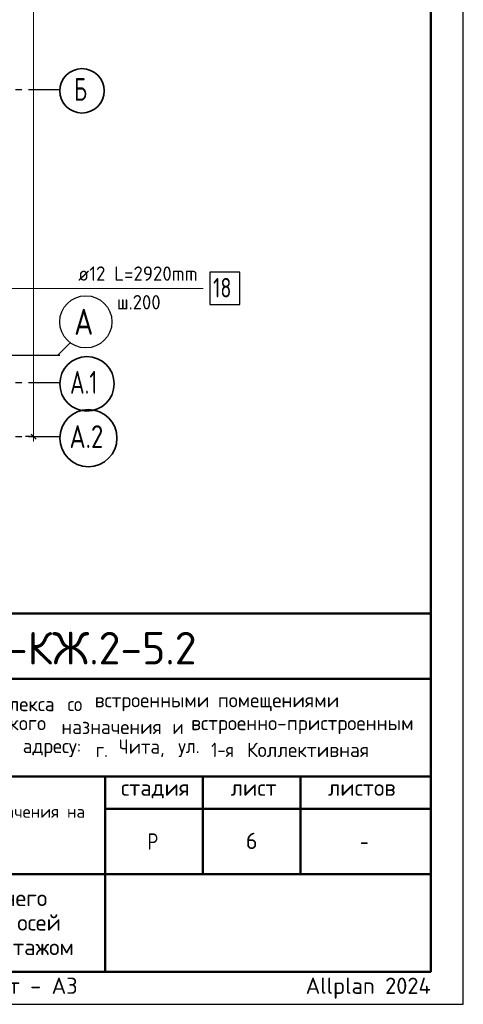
# Model space of a CAD drawing. Header units: millimetres. Extents: x 0 to 50400, y 0 to 35640.
# Tile 12 of 17: x 42224 to 50400, y 0 to 18146. Entities that reach past the tile are written whole.
import ezdxf

# ---------------------------------------------------------------- set-up
doc = ezdxf.new("R2010")
doc.units = ezdxf.units.MM
doc.linetypes.add('______5', pattern=[1320, 960, -120, 120, -120])
for name, color, linetype, lineweight in [('Standard', 7, 'Continuous', 25), ('ДОП Верх по Х', 7, 'Continuous', 25), ('Надписи', 7, 'Continuous', 25), ('Позиционная метка номер позиции', 7, 'Continuous', 13), ('Размерная линия_ общее', 7, 'Continuous', 13)]:
    doc.layers.add(name, color=color, linetype=linetype, lineweight=lineweight)
doc.layers.add('Оси', color=7, linetype='______5', true_color=0x656565)
doc.styles.add('ISOCPEUR', font='txt')

msp = doc.modelspace()

# ---------------------------------------------------------------- linework, layer by layer
at = {"layer": 'Standard', "color": 7, "linetype": 'Continuous', "lineweight": 50, "transparency": 33554687}
for p, q in [((27600, 7200), (49800, 7200)), ((35400, 6000), (49800, 6000)), ((35400, 4200), (49800, 4200)), ((43800, 2400), (43800, 4200)), ((45600, 2400), (45600, 4200)), ((47400, 2400), (47400, 4200)), ((43800, 3600), (49800, 3600)), ((35400, 2400), (49800, 2400)), ((43800, 600), (43800, 2400)), ((43800, 600), (43800, 2400))]:
    msp.add_line(p, q, dxfattribs=at)
at = {"layer": 'Standard', "color": 7, "linetype": 'Continuous', "lineweight": 25, "transparency": 33554687}
for p, q in [((49800, 600), (49800, 7200)), ((27600, 600), (49800, 600)), ((27600, 600), (49800, 600)), ((27600, 600), (49800, 600))]:
    msp.add_line(p, q, dxfattribs=at)
msp.add_lwpolyline([(0, 0), (50400, 0), (50400, 35640), (0, 35640), (0, 0)], close=True, dxfattribs=at)
at = {"layer": 'Standard', "color": 7, "linetype": 'Continuous', "lineweight": 50, "transparency": 33554687}
msp.add_lwpolyline([(2400, 35040), (49800, 35040), (49800, 600), (2400, 600), (2400, 35040)], close=True, dxfattribs=at)
at = {"layer": 'ДОП Верх по Х', "color": 7, "linetype": 'Continuous', "lineweight": 25, "transparency": 33554687}
msp.add_lwpolyline([(45727, 12895), (46279, 12895), (46279, 13495), (45727, 13495), (45727, 12895)], dxfattribs=at)
at = {"layer": 'Оси', "color": 8, "linetype": '______5', "lineweight": -3, "transparency": 33554687}
for p, q in [((8065, 16862), (42963, 16862)), ((8065, 11962), (42963, 11962)), ((8065, 11462), (42963, 11462)), ((8065, 10462), (42963, 10462))]:
    msp.add_line(p, q, dxfattribs=at)
at = {"layer": 'Оси', "color": 7, "linetype": 'Continuous', "lineweight": 25, "transparency": 33554687}
msp.add_lwpolyline([(40928, 11962), (42928, 11962), (43163, 12197)], dxfattribs=at)
at = {"layer": 'Оси', "color": 7, "linetype": 'Continuous', "lineweight": 35, "transparency": 33554687}
for centre, radius in [((43372, 16835), 409), ((43464, 11435), 501), ((43490, 10435), 527)]:
    msp.add_circle(centre, radius, dxfattribs=at)
at = {"layer": 'Оси', "color": 7, "linetype": 'Continuous', "lineweight": 25, "transparency": 33554687}
msp.add_circle((43443, 12578), 480, dxfattribs=at)
at = {"layer": 'Позиционная метка номер позиции', "color": 7, "linetype": 'Continuous', "lineweight": 13, "transparency": 33554687}
msp.add_lwpolyline([(39765, 12983), (39977, 13195), (45606, 13195)], dxfattribs=at)
at = {"layer": 'Размерная линия_ общее', "color": 7, "linetype": 'Continuous', "lineweight": -3, "transparency": 33554687}
for q in [(42330, 10462), (42630, 10462), (42648, 10462)]:
    msp.add_line((42480, 10462), q, dxfattribs=at)
at = {"layer": 'Размерная линия_ общее', "color": 7, "linetype": 'Continuous', "lineweight": 25, "transparency": 33554687}
msp.add_line((42525, 10417), (42435, 10507), dxfattribs=at)
at = {"layer": 'Размерная линия_ общее', "color": 7, "linetype": 'Continuous', "lineweight": 13, "transparency": 33554687}
msp.add_line((42480, 10462), (42480, 10372), dxfattribs=at)
msp.add_lwpolyline([(42480, 10462), (42480, 20945), (42480, 20945), (42480, 32362)], dxfattribs=at)

# ---------------------------------------------------------------- texts
at = {"layer": 'Standard', "color": 7, "linetype": 'Continuous', "lineweight": 50, "transparency": 33554687, "insert": (39882, 6262), "char_height": 600, "width": 6049.91, "attachment_point": 7, "style": 'ISOCPEUR'}
msp.add_mtext('\\W0.98;24-04-КЖ.2-5.2', dxfattribs=at)
at = {"layer": 'Standard', "color": 7, "linetype": 'Continuous', "lineweight": 25, "transparency": 33554687, "attachment_point": 7, "style": 'ISOCPEUR'}
for s, insert, char_height, width in [('\\W0.97;комплекса ', (41257, 5402), 264, 1975.29), ('\\W0.90;со ', (43105, 5402), 264, 620.97), ('\\W0.98;встроенными ', (43607, 5402), 264, 2398.16), ('\\W0.98;помещениями', (45877, 5402), 264, 2292.21), ('\\W0.98;коммерческого ', (40406, 4980), 264, 2714.91), ('\\W0.97;назначения ', (42993, 4980), 264, 2173.24), ('\\W0.87;и ', (45039, 4980), 264, 457.46), ('\\W0.99;встроенно-пристроенным', (45382, 4980), 264, 4298.92), ('\\W0.96;адресу: ', (42280, 4557), 264, 1472.67), ('\\W0.89;г. ', (43627, 4557), 264, 539.49), ('\\W0.95;Чита, ', (44049, 4557), 264, 1221.07), ('\\W0.92;ул. ', (45145, 4557), 264, 728.23), ('\\W0.86;1-я ', (45752, 4557), 264, 773.52), ('\\W0.98;Коллективная', (46412, 4557), 264, 2450.61), ('\\W0.99;стадия    лист     листов', (44091, 3795), 300, 5247.11), ('\\W0.80;Р', (44580, 2850), 300, 359.84), ('\\W0.78;-', (48495, 2850), 300, 326.39)]:
    msp.add_mtext(s, dxfattribs=dict(at, insert=insert, char_height=char_height, width=width))
at = {"layer": 'Standard', "color": 7, "linetype": 'Continuous', "lineweight": 18, "transparency": 33554687, "insert": (35570, 3376), "char_height": 228, "width": 8168.16, "attachment_point": 7, "style": 'ISOCPEUR'}
msp.add_mtext('\\W0.99;общественно-делового и коммерческого назначения на', dxfattribs=at)
at = {"layer": 'Standard', "color": 7, "linetype": 'Continuous', "lineweight": 25, "transparency": 33554687, "insert": (39600, 2110), "char_height": 300, "width": 7280.25, "attachment_point": 2, "line_spacing_factor": 0.903614}
msp.add_mtext('\\A1;{\\fISOCPEUR|i0|b0;\\H300.000000;\\W1.000000;\\C7;Схема дополнительного верхнего}\\P{\\fISOCPEUR|i0|b0;\\H300.000000;\\W1.000000;\\C7;армирования вдоль цифровых осей}\\P{\\fISOCPEUR|i0|b0;\\H300.000000;\\W1.000000;\\C7;конструкции плиты над 1-ым этажом}\\P', dxfattribs=at)
at = {"layer": 'Standard', "color": 8, "linetype": 'Continuous', "lineweight": 13, "transparency": 33554687, "insert": (49800, 297), "char_height": 300, "width": 14099.36, "attachment_point": 6, "style": 'ISOCPEUR'}
msp.add_mtext('\\A1;{\\fISOCPEUR|i0|b0;\\H300.000000;\\W1.000000;\\C8;Копировал                  формат - А3                      Allplan 2024}\\P', dxfattribs=at)
at = {"layer": 'ДОП Верх по Х', "color": 7, "linetype": 'Continuous', "lineweight": 13, "transparency": 33554687, "attachment_point": 7, "style": 'ISOCPEUR'}
for s, insert, char_height, width in [('\\W0.96;ø12 L=2920mm ', (43302, 13335), 264, 2580.63), ('\\W0.75;18', (45787, 13027), 360, 566.74), ('\\W0.95;ш.200 ', (44015, 12807), 264, 1154.56)]:
    msp.add_mtext(s, dxfattribs=dict(at, insert=insert, char_height=char_height, width=width))
at = {"layer": 'Надписи', "color": 7, "linetype": 'Continuous', "lineweight": 13, "transparency": 33554687, "insert": (46500, 3012), "char_height": 300, "width": 326.67, "attachment_point": 5, "style": 'ISOCPEUR'}
msp.add_mtext('\\A1;{\\fISOCPEUR|i0|b0;\\H300.000000;\\W1.000000;\\C7;6}\\P', dxfattribs=at)
at = {"layer": 'Оси', "color": 7, "linetype": 'Continuous', "lineweight": 35, "transparency": 33554687, "attachment_point": 7, "style": 'ISOCPEUR'}
for s, insert, char_height, width in [('\\W0.70;Б', (43225, 16652), 420, 440.8), ('\\W0.82;А', (43227, 12338), 480, 628.23), ('\\W0.71;А.1', (43152, 11252), 420, 773.25), ('\\W0.79;А.2', (43141, 10252), 420, 864)]:
    msp.add_mtext(s, dxfattribs=dict(at, insert=insert, char_height=char_height, width=width))

doc.saveas('drawing.dxf')
